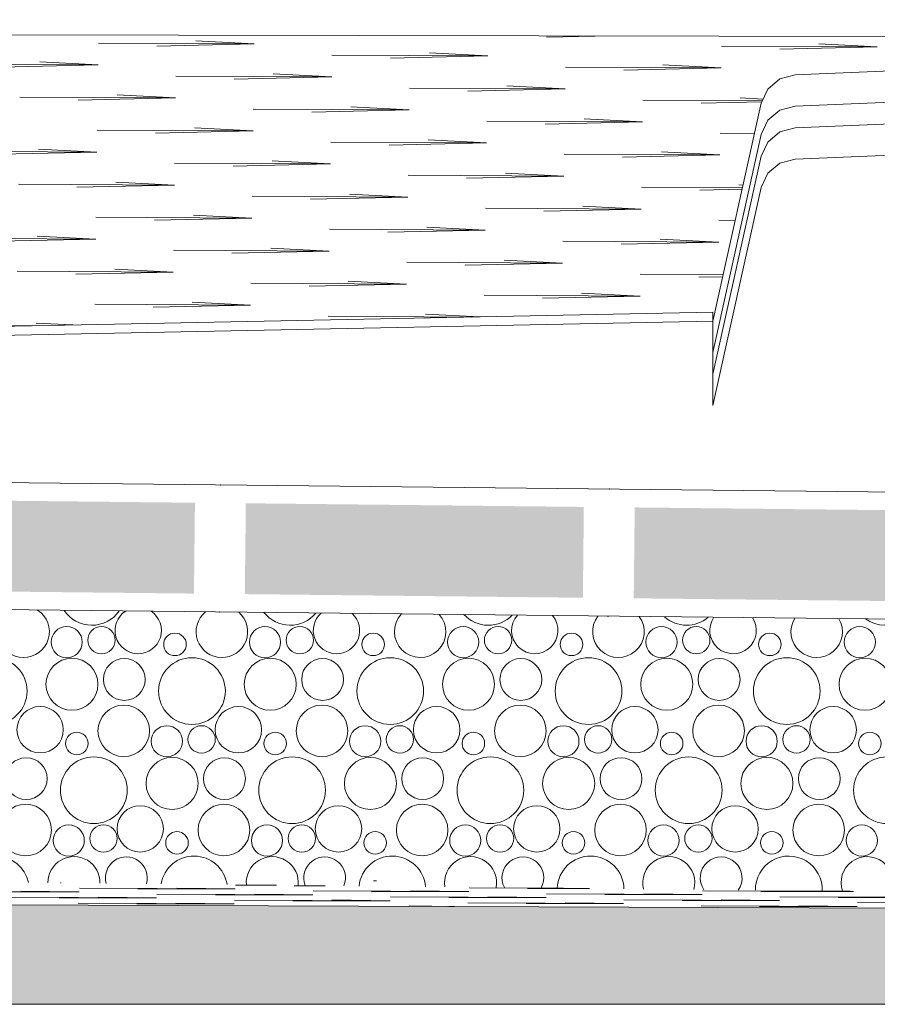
# Model space of a CAD drawing. Header units: millimetres. Extents: x -94601 to -15166, y -300 to 6935.
# Tile 7 of 97: x -90223 to -89751, y -300 to 242. Entities that reach past the tile are written whole.
import ezdxf

# ---------------------------------------------------------------- set-up
doc = ezdxf.new("R2010")
doc.units = ezdxf.units.MM
doc.header["$MEASUREMENT"] = 0
for name, color, linetype in [('Nouveau_Terrain _ Original.Terrain', 7, 'Continuous'), ('Nouveau_VRD _ Voirie 3d.VRD', 7, 'Continuous'), ('VRD _ Bordure.VRD', 7, 'Continuous'), ('VRD _ Voirie 3d.VRD', 7, 'Continuous')]:
    doc.layers.add(name, color=color, linetype=linetype)

# ---------------------------------------------------------------- blocks, each defined once
blk = doc.blocks.new('Élément de coupe_31')
at = {"layer": 'VRD _ Bordure.VRD', "color": 7, "linetype": 'Continuous', "lineweight": 15}
for p, q in [((-89804.35, 209.4), (-89795.95, 211.6)), ((-89795.95, 211.6), (-89691.35, 216)), ((-89811.05, 203.8), (-89804.35, 209.4)), ((-89814.65, 196), (-89811.05, 203.8)), ((-89841.35, 76), (-89841.34, 76.04))]:
    blk.add_line(p, q, dxfattribs=at)
blk = doc.blocks.new('Élément de coupe_32')
at = {"layer": 'VRD _ Bordure.VRD', "color": 7, "linetype": 'Continuous', "lineweight": 15}
for p, q in [((-89795.95, 165.26), (-89691.35, 169.66)), ((-89691.35, 169.66), (-88872.85, 169.66)), ((-89811.05, 157.46), (-89804.35, 163.06)), ((-89804.35, 163.06), (-89795.95, 165.26)), ((-89814.65, 149.66), (-89811.05, 157.46)), ((-89841.35, 29.66), (-89814.65, 149.66)), ((-88841.35, 140), (-88841.35, 29.66)), ((-88841.35, 29.66), (-88841.35, 18.94))]:
    blk.add_line(p, q, dxfattribs=at)
blk = doc.blocks.new('Élément de coupe_36')
at = {"layer": 'VRD _ Bordure.VRD', "color": 7, "linetype": 'Continuous', "lineweight": 15}
for p, q in [((-89804.35, 209.44), (-89795.95, 211.64)), ((-89795.95, 211.64), (-89691.35, 216.04)), ((-89691.35, 216.04), (-89691.35, 199.16)), ((-89811.05, 203.84), (-89804.35, 209.44)), ((-89814.65, 196.04), (-89811.05, 203.84)), ((-89841.35, 76.04), (-89814.65, 196.04)), ((-89691.35, 198.82), (-89795.95, 194.42)), ((-89691.35, 199.16), (-89691.35, 198.82)), ((-89691.35, 198.82), (-89691.35, 187.21)), ((-89804.35, 192.22), (-89811.05, 186.62)), ((-89795.95, 194.42), (-89804.35, 192.22)), ((-89811.05, 186.62), (-89814.65, 178.82)), ((-89795.95, 182.48), (-89691.35, 186.88)), ((-89691.35, 187.21), (-89691.35, 186.88)), ((-89691.35, 186.88), (-89691.35, 170.06)), ((-89811.05, 174.68), (-89804.35, 180.28)), ((-89804.35, 180.28), (-89795.95, 182.48)), ((-89814.65, 178.82), (-89841.35, 58.82)), ((-89814.65, 166.88), (-89811.05, 174.68)), ((-89691.35, 170.06), (-89691.35, 169.66)), ((-89841.35, 46.88), (-89814.65, 166.88)), ((-89841.35, 76), (-89841.35, 59.16)), ((-89841.35, 59.16), (-89841.35, 58.82)), ((-89841.35, 58.82), (-89841.35, 47.21)), ((-89841.35, 47.21), (-89841.35, 46.88)), ((-89841.35, 46.88), (-89841.35, 30)), ((-89841.35, 30), (-89841.35, 29.66))]:
    blk.add_line(p, q, dxfattribs=at)
blk = doc.blocks.new('*X48')
at = {"layer": 'Nouveau_VRD _ Voirie 3d.VRD', "color": 33, "linetype": 'Continuous', "lineweight": 15, "true_color": 0xf48e54}
for centre, radius in [((-90196.85, -100.62), 8.58), ((-90177.7, -99.56), 7.52), ((-90087.73, -100.62), 8.58), ((-90068.59, -99.56), 7.52), ((-89978.62, -100.62), 8.58), ((-89959.47, -99.56), 7.52), ((-89869.51, -100.62), 8.58), ((-89850.36, -99.56), 7.52), ((-89760.4, -100.62), 8.58), ((-90137.27, -101.86), 6.2), ((-90028.16, -101.86), 6.2), ((-89919.05, -101.86), 6.2), ((-89809.94, -101.86), 6.2), ((-90237.02, -127.56), 18.36), ((-90193.95, -123.82), 14.31), ((-90165.14, -121.18), 11.51), ((-90127.91, -127.56), 18.36), ((-90084.84, -123.82), 14.31), ((-90056.03, -121.18), 11.51), ((-90018.79, -127.56), 18.36), ((-89975.72, -123.82), 14.31), ((-89946.91, -121.18), 11.51), ((-89909.68, -127.56), 18.36), ((-89866.61, -123.82), 14.31), ((-89837.8, -121.18), 11.51), ((-89800.57, -127.56), 18.36), ((-89757.5, -123.82), 14.31), ((-90165.44, -149.49), 14.19), ((-90056.33, -149.49), 14.19), ((-89947.22, -149.49), 14.19), ((-89838.11, -149.49), 14.19), ((-90211.49, -148.84), 12.77), ((-90102.37, -148.84), 12.77), ((-89993.26, -148.84), 12.77), ((-89884.15, -148.84), 12.77), ((-89775.04, -148.84), 12.77), ((-90191.27, -156.46), 6.2), ((-90141.73, -155.22), 8.58), ((-90122.59, -154.16), 7.52), ((-90082.16, -156.46), 6.2), ((-90032.62, -155.22), 8.58), ((-90013.47, -154.16), 7.52), ((-89973.05, -156.46), 6.2), ((-89923.51, -155.22), 8.58), ((-89904.36, -154.16), 7.52), ((-89863.94, -156.46), 6.2), ((-89814.4, -155.22), 8.58), ((-89795.25, -154.16), 7.52), ((-89754.83, -156.46), 6.2), ((-90219.14, -175.78), 11.51), ((-90181.91, -182.16), 18.36), ((-90138.84, -178.42), 14.31), ((-90110.03, -175.78), 11.51), ((-90072.79, -182.16), 18.36), ((-90029.72, -178.42), 14.31), ((-90000.91, -175.78), 11.51), ((-89963.68, -182.16), 18.36), ((-89920.61, -178.42), 14.31), ((-89891.8, -175.78), 11.51), ((-89854.57, -182.16), 18.36), ((-89811.5, -178.42), 14.31), ((-89782.69, -175.78), 11.51), ((-89745.46, -182.16), 18.36), ((-90219.44, -204.09), 14.19), ((-90156.37, -203.44), 12.77), ((-90110.33, -204.09), 14.19), ((-90047.26, -203.44), 12.77), ((-90001.22, -204.09), 14.19), ((-89938.15, -203.44), 12.77), ((-89892.11, -204.09), 14.19), ((-89829.04, -203.44), 12.77), ((-89782.99, -204.09), 14.19), ((-90195.73, -209.82), 8.58), ((-90176.59, -208.76), 7.52), ((-90136.16, -211.06), 6.2), ((-90086.62, -209.82), 8.58), ((-90067.47, -208.76), 7.52), ((-90027.05, -211.06), 6.2), ((-89977.51, -209.82), 8.58), ((-89958.36, -208.76), 7.52), ((-89917.94, -211.06), 6.2), ((-89868.4, -209.82), 8.58), ((-89849.25, -208.76), 7.52), ((-89808.83, -211.06), 6.2), ((-89759.29, -209.82), 8.58)]:
    blk.add_circle(centre, radius, dxfattribs=at)
for centre, radius, start, end in [((-90220.56, -94.89), 14.19, 121.737, 57.0348), ((-90183.02, -72.96), 18.36, 213.6439, 325.1279), ((-90157.49, -94.24), 12.77, 122.7344, 56.0373), ((-90111.44, -94.89), 14.19, 129.711, 49.0607), ((-90073.91, -72.96), 18.36, 218.186, 320.5858), ((-90048.37, -94.24), 12.77, 131.3359, 47.4358), ((-90002.33, -94.89), 14.19, 136.5435, 42.2282), ((-89964.79, -72.96), 18.36, 223.0389, 315.7329), ((-89939.26, -94.24), 12.77, 138.6847, 40.0871), ((-89893.22, -94.89), 14.19, 142.6889, 36.0828), ((-89855.68, -72.96), 18.36, 228.3217, 310.4501), ((-89830.15, -94.24), 12.77, 145.2955, 33.4763), ((-89784.11, -94.89), 14.19, 148.3763, 30.3955), ((-89746.57, -72.96), 18.36, 234.2369, 304.5348), ((-90235.91, -236.76), 18.36, 11.9518, 166.8199), ((-90192.84, -233.02), 14.31, 358.5717, 180.2001), ((-90164.03, -230.38), 11.51, 343.4592, 195.3125), ((-90126.79, -236.76), 18.36, 8.2376, 170.5341), ((-90083.72, -233.02), 14.31, 353.8813, 184.8904), ((-90054.91, -230.38), 11.51, 337.2971, 201.4747), ((-90017.68, -236.76), 18.36, 4.5606, 174.2111), ((-89974.61, -233.02), 14.31, 349.1535, 189.6182), ((-89945.8, -230.38), 11.51, 330.8519, 207.9198), ((-89908.57, -236.76), 18.36, 0.9049, 177.8668), ((-89865.5, -233.02), 14.31, 344.3541, 194.4177), ((-89836.69, -230.38), 11.51, 323.9835, 214.7883), ((-89799.46, -236.76), 18.36, 357.2554, 181.5163), ((-89756.39, -233.02), 14.31, 339.4438, 199.328)]:
    blk.add_arc(centre, radius, start, end, dxfattribs=at)
blk = doc.blocks.new('*X49')
at = {"layer": 'Nouveau_VRD _ Voirie 3d.VRD', "linetype": 'Continuous', "lineweight": 15, "true_color": 0xb5b5b5}
for points in [[(-90126.81, -73.9), (-90126.28, -23.9), (-90312.29, -21.9), (-90312.83, -71.91)], [(-89912.79, -76.2), (-89912.26, -26.19), (-90098.27, -24.2), (-90098.81, -74.2)], [(-89698.78, -78.49), (-89698.24, -28.48), (-89884.26, -26.49), (-89884.79, -76.5)]]:
    blk.add_hatch(color=253, dxfattribs=at).paths.add_polyline_path(points)
at = {"layer": 'Nouveau_VRD _ Voirie 3d.VRD', "color": 253, "linetype": 'Continuous', "lineweight": 15, "true_color": 0xb5b5b5}
for p in [(-90112.17, -14.05), (-89898.15, -16.34), (-90112.92, -84.05), (-89898.9, -86.35)]:
    blk.add_point(p, dxfattribs=at)
blk = doc.blocks.new('Élément de coupe_39')
at = {"layer": 'Nouveau_VRD _ Voirie 3d.VRD', "color": 251, "linetype": 'Continuous', "lineweight": 15, "true_color": 0x6a6a6a}
blk.add_line((-89841.34, 76), (-92867.14, 15.48), dxfattribs=at)
at = {"layer": 'Nouveau_VRD _ Voirie 3d.VRD', "color": 7, "linetype": 'Continuous', "lineweight": 15}
for p, q in [((-92867.14, 15.48), (-87292.26, -44.27)), ((-92867.14, -54.53), (-87292.26, -114.29))]:
    blk.add_line(p, q, dxfattribs=at)
at = {"layer": 'Nouveau_VRD _ Voirie 3d.VRD', "lineweight": 0}
for name in ['*X49', '*X48']:
    blk.add_blockref(name, (0, 0), dxfattribs=at)
blk = doc.blocks.new('Élément de coupe_45')
at = {"layer": 'VRD _ Voirie 3d.VRD', "color": 251, "linetype": 'Continuous', "lineweight": 15, "true_color": 0x6a6a6a}
for p, q in [((-94600.15, -14.18), (-89841.35, 81)), ((-89841.35, 81), (-89841.35, 76.04))]:
    blk.add_line(p, q, dxfattribs=at)
blk = doc.blocks.new('Élément de coupe_152')
at = {"layer": 'Nouveau_Terrain _ Original.Terrain', "linetype": 'Continuous', "lineweight": 15, "true_color": 0xf48e54}
h = blk.add_hatch(dxfattribs=at)
h.set_pattern_fill('Terre', color=33, style=0, pattern_type=2)
h.set_pattern_definition([(45, (0, 0), (-137.8858, 137.8858), []), (45, (-45.96, 45.96), (-275.7716, 275.7716), []), (45, (-91.92, 91.92), (-275.7716, 275.7716), []), (135, (-137.886, 137.886), (45.96194, 45.96194), [195, -195])])
h.paths.add_polyline_path([(-75298, -300), (-94600.15, -229.23), (-94600.15, -300)])
at = {"layer": 'Nouveau_Terrain _ Original.Terrain', "color": 7, "linetype": 'Continuous', "lineweight": 15}
for p, q in [((-88872.85, 231.02), (-94600.15, 242.02)), ((-94600.15, -229.23), (-75298, -300)), ((-75298, -300), (-94600.15, -300))]:
    blk.add_line(p, q, dxfattribs=at)
at = {"layer": 'Nouveau_Terrain _ Original.Terrain', "color": 114, "linetype": 'Continuous', "lineweight": 15, "true_color": 0x00ad56}
for p, q in [((-90093.63, 228.66), (-90179.34, 229.07)), ((-90093.63, 228.66), (-90147.22, 227.42)), ((-90093.63, 228.66), (-90125.75, 230.31)), ((-89906.06, 233.01), (-89932.86, 232.39)), ((-89750.78, 227.02), (-89782.9, 228.67)), ((-89965.15, 222.06), (-90050.86, 222.47)), ((-89965.15, 222.06), (-89997.27, 223.71)), ((-89750.78, 227.02), (-89836.5, 227.43)), ((-89750.78, 227.02), (-89804.38, 225.78)), ((-90179.51, 217.09), (-90265.22, 217.5)), ((-90179.51, 217.09), (-90233.1, 215.85)), ((-90179.51, 217.09), (-90211.63, 218.74)), ((-89965.15, 222.06), (-90018.74, 220.82)), ((-89836.67, 215.46), (-89868.79, 217.11)), ((-90051.03, 210.49), (-90083.15, 212.14)), ((-89836.67, 215.46), (-89922.38, 215.86)), ((-89836.67, 215.46), (-89890.26, 214.21)), ((-90051.03, 210.49), (-90136.74, 210.9)), ((-90051.03, 210.49), (-90104.62, 209.25)), ((-90136.92, 198.92), (-90169.04, 200.57)), ((-89922.55, 203.89), (-90008.26, 204.3)), ((-89922.55, 203.89), (-89976.14, 202.64)), ((-89922.55, 203.89), (-89954.67, 205.54)), ((-90136.92, 198.92), (-90222.63, 199.33)), ((-90136.92, 198.92), (-90190.51, 197.68)), ((-89814.03, 197.38), (-89879.79, 197.69)), ((-89814.29, 196.81), (-89847.67, 196.04)), ((-89813.61, 198.29), (-89826.19, 198.93)), ((-90008.44, 192.32), (-90094.15, 192.73)), ((-90008.44, 192.32), (-90062.03, 191.08)), ((-90008.44, 192.32), (-90040.56, 193.97)), ((-89879.96, 185.71), (-89965.67, 186.12)), ((-89879.96, 185.71), (-89933.55, 184.47)), ((-89879.96, 185.71), (-89912.08, 187.36)), ((-90094.32, 180.75), (-90180.03, 181.16)), ((-90094.32, 180.75), (-90147.91, 179.51)), ((-90094.32, 180.75), (-90126.44, 182.4)), ((-89818.34, 179.43), (-89837.19, 179.52)), ((-89965.84, 174.15), (-90051.55, 174.55)), ((-89965.84, 174.15), (-90019.43, 172.9)), ((-89965.84, 174.15), (-89997.96, 175.8)), ((-90180.21, 169.18), (-90265.92, 169.59)), ((-90180.21, 169.18), (-90233.8, 167.94)), ((-90180.21, 169.18), (-90212.33, 170.83)), ((-89837.36, 167.54), (-89869.48, 169.19)), ((-90051.73, 162.58), (-90137.44, 162.99)), ((-90051.73, 162.58), (-90083.85, 164.23)), ((-89837.36, 167.54), (-89923.08, 167.95)), ((-89837.36, 167.54), (-89890.96, 166.3)), ((-90051.73, 162.58), (-90105.32, 161.34)), ((-89923.25, 155.97), (-89955.37, 157.62)), ((-90137.61, 151.01), (-90169.73, 152.66)), ((-89923.25, 155.97), (-90008.96, 156.38)), ((-89923.25, 155.97), (-89976.84, 154.73)), ((-90137.61, 151.01), (-90223.32, 151.42)), ((-90137.61, 151.01), (-90191.2, 149.77)), ((-89825, 149.51), (-89880.48, 149.78)), ((-89825.19, 148.67), (-89848.36, 148.13)), ((-89824.69, 150.91), (-89826.89, 151.02)), ((-90009.13, 144.4), (-90094.84, 144.81)), ((-90009.13, 144.4), (-90062.72, 143.16)), ((-90009.13, 144.4), (-90041.25, 146.06)), ((-89880.65, 137.8), (-89966.37, 138.21)), ((-89880.65, 137.8), (-89934.25, 136.56)), ((-89880.65, 137.8), (-89912.77, 139.45)), ((-90095.02, 132.84), (-90180.73, 133.25)), ((-90095.02, 132.84), (-90148.61, 131.59)), ((-90095.02, 132.84), (-90127.14, 134.49)), ((-89828.99, 131.56), (-89837.89, 131.61)), ((-89966.54, 126.23), (-90052.25, 126.64)), ((-89966.54, 126.23), (-90020.13, 124.99)), ((-89966.54, 126.23), (-89998.66, 127.88)), ((-90180.9, 121.27), (-90266.61, 121.68)), ((-90180.9, 121.27), (-90234.49, 120.03)), ((-90180.9, 121.27), (-90213.02, 122.92)), ((-89838.06, 119.63), (-89923.77, 120.04)), ((-89838.06, 119.63), (-89891.65, 118.39)), ((-89838.06, 119.63), (-89870.18, 121.28)), ((-90052.42, 114.66), (-90138.13, 115.07)), ((-90052.42, 114.66), (-90106.01, 113.42)), ((-90052.42, 114.66), (-90084.54, 116.31)), ((-89923.94, 108.06), (-90009.66, 108.47)), ((-89923.94, 108.06), (-89956.06, 109.71)), ((-90138.31, 103.09), (-90224.02, 103.5)), ((-90138.31, 103.09), (-90191.9, 101.85)), ((-90138.31, 103.09), (-90170.43, 104.75)), ((-89923.94, 108.06), (-89977.54, 106.82)), ((-90009.83, 96.49), (-90041.95, 98.14)), ((-89835.65, 101.65), (-89881.18, 101.87)), ((-89835.9, 100.52), (-89849.06, 100.22)), ((-90009.83, 96.49), (-90095.54, 96.9)), ((-90009.83, 96.49), (-90063.42, 95.25)), ((-89881.35, 89.89), (-89967.06, 90.3)), ((-89881.35, 89.89), (-89934.94, 88.65)), ((-89881.35, 89.89), (-89913.47, 91.54)), ((-90095.71, 84.92), (-90181.42, 85.33)), ((-90095.71, 84.92), (-90149.3, 83.68)), ((-90095.71, 84.92), (-90127.83, 86.57)), ((-89973.85, 78.35), (-90052.95, 78.73)), ((-89969.53, 78.44), (-89999.35, 79.97)), ((-90215.59, 73.52), (-90267.31, 73.76)), ((-90193.39, 73.96), (-90213.72, 75)), ((-90026.27, -231.96), (-90027.94, -231.96)), ((-90026.27, -231.96), (-90027.94, -231.96)), ((-90189.94, -238.11), (-90275.65, -237.75)), ((-90189.94, -238.11), (-90275.65, -237.75)), ((-90189.94, -238.11), (-90243.53, -238.14)), ((-90189.94, -238.11), (-90243.53, -238.14)), ((-90189.94, -238.11), (-90222.06, -237.72)), ((-90189.94, -238.11), (-90222.06, -237.72)), ((-90199.96, -233.15), (-90200.24, -233.15)), ((-90199.96, -233.15), (-90200.24, -233.15)), ((-90104.06, -236.4), (-90189.77, -236.04)), ((-90104.06, -236.4), (-90189.77, -236.04)), ((-90104.06, -236.4), (-90157.65, -236.43)), ((-90104.06, -236.4), (-90157.65, -236.43)), ((-90104.06, -236.4), (-90136.18, -236)), ((-90104.06, -236.4), (-90136.18, -236)), ((-90081.39, -234.42), (-90103.88, -234.33)), ((-90081.39, -234.42), (-90103.88, -234.33)), ((-90054.58, -234.71), (-90071.76, -234.72)), ((-90054.58, -234.71), (-90071.76, -234.72)), ((-89975.58, -237.97), (-90061.29, -237.61)), ((-89975.58, -237.97), (-90061.29, -237.61)), ((-89975.58, -237.97), (-90029.17, -238)), ((-89975.58, -237.97), (-90029.17, -238)), ((-89975.58, -237.97), (-90007.7, -237.57)), ((-89975.58, -237.97), (-90007.7, -237.57)), ((-89923.51, -236.11), (-89975.4, -235.9)), ((-89923.51, -236.11), (-89975.4, -235.9)), ((-89909.17, -236.27), (-89943.28, -236.29)), ((-89909.17, -236.27), (-89943.28, -236.29)), ((-89765.69, -237.8), (-89846.92, -237.47)), ((-89765.69, -237.8), (-89846.92, -237.47)), ((-89763.79, -237.82), (-89814.8, -237.86)), ((-89763.79, -237.82), (-89814.8, -237.86)), ((-90147.35, -241.39), (-90233.06, -241.03)), ((-90147.35, -241.39), (-90233.06, -241.03)), ((-90147.35, -241.39), (-90200.94, -241.43)), ((-90147.35, -241.39), (-90200.94, -241.43)), ((-90147.35, -241.39), (-90179.47, -241)), ((-90147.35, -241.39), (-90179.47, -241)), ((-90061.46, -239.68), (-90147.17, -239.32)), ((-90061.46, -239.68), (-90147.17, -239.32)), ((-90061.46, -239.68), (-90115.05, -239.71)), ((-90061.46, -239.68), (-90115.05, -239.71)), ((-90018.87, -242.96), (-90104.58, -242.6)), ((-90018.87, -242.96), (-90104.58, -242.6)), ((-90061.46, -239.68), (-90093.58, -239.29)), ((-90061.46, -239.68), (-90093.58, -239.29)), ((-90018.87, -242.96), (-90072.46, -243)), ((-90018.87, -242.96), (-90072.46, -243)), ((-90018.87, -242.96), (-90050.99, -242.57)), ((-90018.87, -242.96), (-90050.99, -242.57)), ((-89932.98, -241.25), (-90018.69, -240.89)), ((-89932.98, -241.25), (-90018.69, -240.89)), ((-89932.98, -241.25), (-89986.57, -241.28)), ((-89932.98, -241.25), (-89986.57, -241.28)), ((-89932.98, -241.25), (-89965.1, -240.86)), ((-89932.98, -241.25), (-89965.1, -240.86)), ((-89847.1, -239.54), (-89932.81, -239.18)), ((-89847.1, -239.54), (-89932.81, -239.18)), ((-89847.1, -239.54), (-89900.69, -239.57)), ((-89847.1, -239.54), (-89900.69, -239.57)), ((-89804.5, -242.82), (-89890.21, -242.46)), ((-89804.5, -242.82), (-89890.21, -242.46)), ((-89847.1, -239.54), (-89879.22, -239.14)), ((-89847.1, -239.54), (-89879.22, -239.14)), ((-89804.5, -242.82), (-89858.09, -242.85)), ((-89804.5, -242.82), (-89858.09, -242.85)), ((-89804.5, -242.82), (-89836.62, -242.43)), ((-89804.5, -242.82), (-89836.62, -242.43)), ((-89718.62, -241.1), (-89804.33, -240.75)), ((-89718.62, -241.1), (-89804.33, -240.75)), ((-89718.62, -241.1), (-89772.21, -241.14)), ((-89718.62, -241.1), (-89772.21, -241.14)), ((-90104.75, -244.67), (-90190.46, -244.32)), ((-90104.75, -244.67), (-90190.46, -244.32)), ((-90104.75, -244.67), (-90158.34, -244.71)), ((-90104.75, -244.67), (-90158.34, -244.71)), ((-90104.75, -244.67), (-90136.87, -244.28)), ((-90104.75, -244.67), (-90136.87, -244.28)), ((-89983.45, -246.16), (-90008.39, -245.85)), ((-89987.8, -246.1), (-90008.39, -245.85)), ((-89890.39, -244.53), (-89976.1, -244.17)), ((-89890.39, -244.53), (-89976.1, -244.17)), ((-89890.39, -244.53), (-89943.98, -244.57)), ((-89890.39, -244.53), (-89943.98, -244.57)), ((-89890.39, -244.53), (-89922.51, -244.14)), ((-89890.39, -244.53), (-89922.51, -244.14)), ((-89761.91, -246.1), (-89847.62, -245.74)), ((-89761.91, -246.1), (-89847.62, -245.74)), ((-89761.91, -246.1), (-89815.5, -246.14)), ((-89761.91, -246.1), (-89815.5, -246.14)), ((-89761.91, -246.1), (-89794.03, -245.71)), ((-89761.91, -246.1), (-89794.03, -245.71)), ((-89676.02, -244.39), (-89761.73, -244.03)), ((-89676.02, -244.39), (-89761.73, -244.03))]:
    blk.add_line(p, q, dxfattribs=at)

msp = doc.modelspace()

# ---------------------------------------------------------------- block references
at = {"layer": 'Nouveau_Terrain _ Original.Terrain', "lineweight": 0}
msp.add_blockref('Élément de coupe_152', (0, 0), dxfattribs=at)
at = {"layer": 'Nouveau_VRD _ Voirie 3d.VRD', "lineweight": 0}
msp.add_blockref('Élément de coupe_39', (0, 0), dxfattribs=at)
at = {"layer": 'VRD _ Bordure.VRD', "lineweight": 0}
for name in ['Élément de coupe_36', 'Élément de coupe_31', 'Élément de coupe_32']:
    msp.add_blockref(name, (0, 0), dxfattribs=at)
at = {"layer": 'VRD _ Voirie 3d.VRD', "lineweight": 0}
msp.add_blockref('Élément de coupe_45', (0, 0), dxfattribs=at)

doc.saveas('drawing.dxf')
